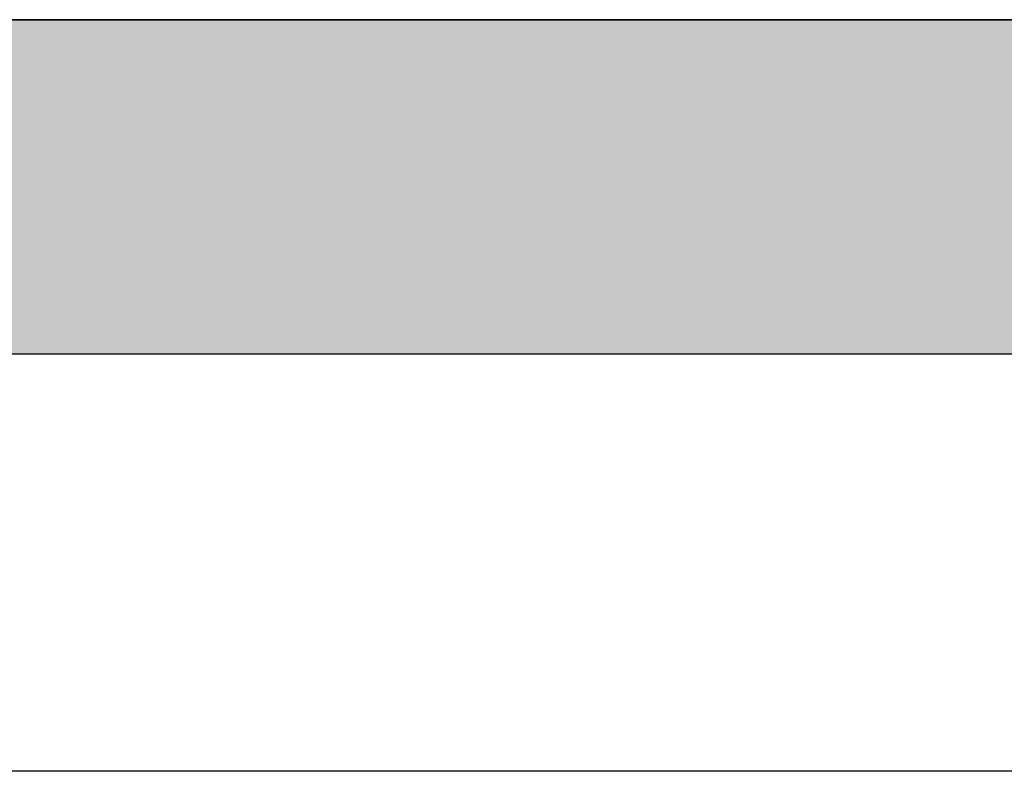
# Model space of a CAD drawing. Extents: x 2 to 87, y -108 to 11.
# Tile 141 of 210: x 15.49 to 15.843, y -28.868 to -28.598. Entities that reach past the tile are written whole.
import ezdxf

# ---------------------------------------------------------------- set-up
doc = ezdxf.new("R2010")
doc.units = 0
doc.header["$MEASUREMENT"] = 0
for name, color, linetype in [('10', 7, 'CONTINUOUS'), ('13', 7, 'CONTINUOUS'), ('18', 7, 'CONTINUOUS')]:
    doc.layers.add(name, color=color, linetype=linetype)

msp = doc.modelspace()

# ---------------------------------------------------------------- linework, layer by layer
at = {"layer": '10', "color": 62, "linetype": 'Continuous'}
msp.add_line((23.0989, -28.8675), (14.579, -28.8675), dxfattribs=at)
at = {"layer": '13', "color": 62, "linetype": 'Continuous'}
for p, q in [((16.7334, -28.5976), (14.8489, -28.5976)), ((14.7289, -28.7176), (22.9489, -28.7176))]:
    msp.add_line(p, q, dxfattribs=at)
at = {"layer": '18', "color": 62, "linetype": 'Continuous'}
for p, q in [((14.7289, -28.5976), (22.9489, -28.5976)), ((14.7289, -28.7176), (22.0618, -28.7176))]:
    msp.add_line(p, q, dxfattribs=at)
for points in [[(14.7289, -28.5976), (14.7289, -28.5976), (22.9489, -28.5976)], [(14.7289, -28.5976), (14.7289, -28.7176), (22.9489, -28.7176)], [(14.7289, -28.5976), (22.9489, -28.5976), (22.9489, -28.7176)], [(14.7289, -28.7176), (14.7289, -28.7176), (22.0618, -28.7176)]]:
    msp.add_solid(points, dxfattribs=at)

doc.saveas('drawing.dxf')
